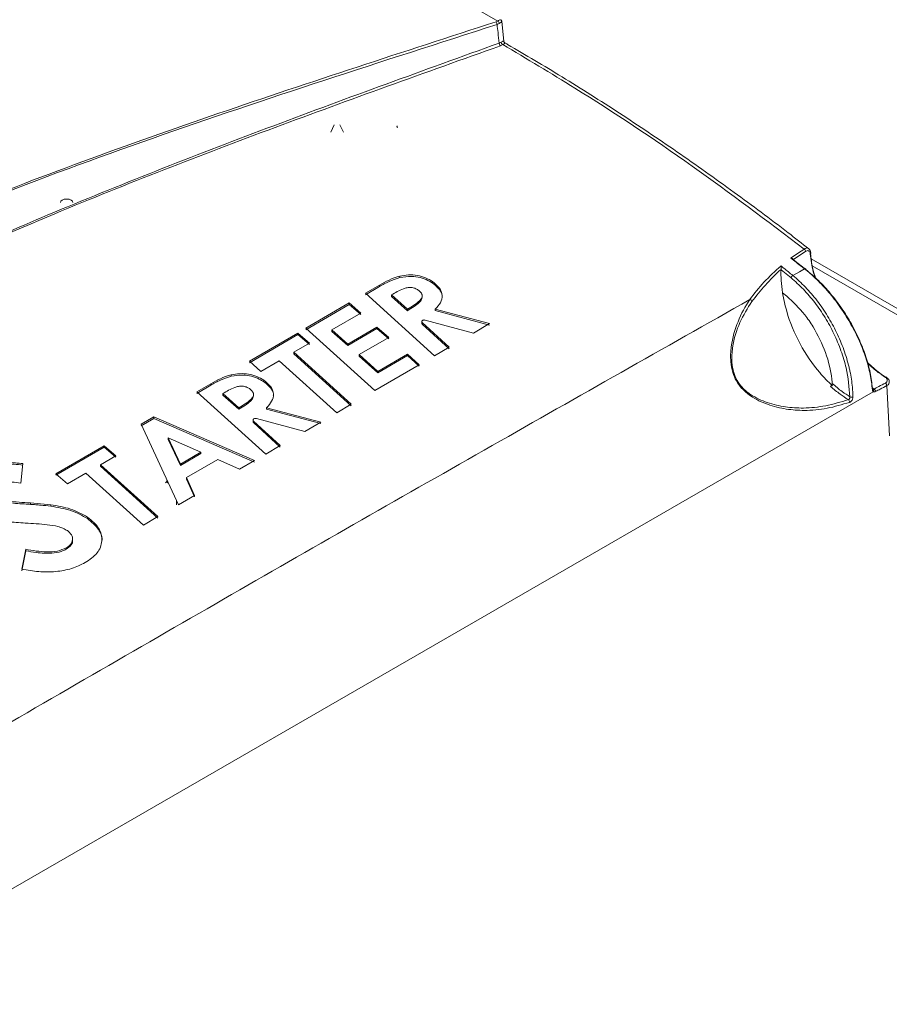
# Model space of a CAD drawing. Header units: millimetres. Extents: x 0 to 2100, y 0 to 1485.
# Tile 113 of 116: x 1704 to 1825, y 1198 to 1336. Entities that reach past the tile are written whole.
import ezdxf

# ---------------------------------------------------------------- set-up
doc = ezdxf.new("R2010")
doc.units = ezdxf.units.MM
doc.header["$LTSCALE"] = 5

msp = doc.modelspace()

# ---------------------------------------------------------------- linework, layer by layer
at = {"color": 7, "linetype": 'Continuous', "lineweight": 15}
for p, q in [((1770.69, 1335.55), (1763.89, 1339.48)), ((1770.45, 1335.44), (1770.69, 1335.55)), ((1771.53, 1332.73), (1771.25, 1335.5)), ((1770.91, 1335.21), (1770.6, 1335.06)), ((1770.9, 1332.47), (1771.17, 1332.59)), ((1771.39, 1332.25), (1771.06, 1332.08)), ((1747.79, 1321), (1747.32, 1319.98)), ((1749.09, 1319.98), (1748.61, 1321)), ((1756.69, 1320.64), (1756.51, 1320.75)), ((1756.6, 1320.7), (1756.6, 1320.87)), ((1814.49, 1303.1), (1814.49, 1303.12)), ((1841.78, 1286.53), (1814.56, 1302.25)), ((1812.07, 1302.16), (1812.07, 1302.13)), ((1812.07, 1302.13), (1813.79, 1300.78)), ((1756.99, 1299.86), (1756.99, 1299.65)), ((1810.32, 1300.74), (1810.32, 1300.78)), ((1811.72, 1299.61), (1810.32, 1300.74)), ((1754.14, 1298.58), (1752.19, 1297.44)), ((1752.19, 1297.23), (1754.14, 1298.38)), ((1754.14, 1298.58), (1754.14, 1298.38)), ((1761.57, 1299.08), (1761.57, 1298.88)), ((1752.19, 1297.44), (1761.84, 1288.7)), ((1758.06, 1295.21), (1755.83, 1297.21)), ((1755.83, 1297.21), (1755.83, 1297)), ((1755.83, 1297), (1758.06, 1295.01)), ((1760.11, 1296.89), (1760.11, 1297.26)), ((1810.53, 1297.51), (1811.13, 1297.03)), ((1749.9, 1296.09), (1743.84, 1292.55)), ((1743.84, 1292.35), (1749.9, 1295.89)), ((1751.53, 1294.68), (1749.9, 1296.09)), ((1749.9, 1296.09), (1749.9, 1295.89)), ((1749.9, 1295.89), (1751.53, 1294.48)), ((1747.48, 1292.32), (1751.53, 1294.68)), ((1758.06, 1295.21), (1758.06, 1295.01)), ((1769.54, 1293.2), (1761.95, 1295.23)), ((1761.95, 1295.23), (1761.95, 1295.02)), ((1761.95, 1295.02), (1769.54, 1292.99)), ((1753.79, 1292.71), (1749.71, 1290.32)), ((1755.43, 1291.27), (1753.79, 1292.71)), ((1753.79, 1292.71), (1753.79, 1292.51)), ((1760.05, 1293.49), (1760.05, 1293.28)), ((1763.87, 1289.89), (1760.13, 1293.34)), ((1760.13, 1293.34), (1760.13, 1293.13)), ((1760.13, 1293.13), (1763.87, 1289.68)), ((1760.54, 1293.69), (1767.29, 1291.88)), ((1767.29, 1291.88), (1769.54, 1293.2)), ((1742.7, 1291.88), (1735.94, 1287.93)), ((1735.94, 1287.72), (1742.7, 1291.68)), ((1744.33, 1290.47), (1742.7, 1291.88)), ((1742.7, 1291.88), (1742.7, 1291.68)), ((1742.7, 1291.68), (1744.33, 1290.26)), ((1743.84, 1292.55), (1753.49, 1283.83)), ((1749.71, 1290.32), (1747.48, 1292.32)), ((1747.48, 1292.32), (1747.48, 1292.11)), ((1747.48, 1292.11), (1749.71, 1290.12)), ((1749.71, 1290.12), (1753.79, 1292.51)), ((1751.32, 1288.87), (1755.43, 1291.27)), ((1753.79, 1292.51), (1755.43, 1291.07)), ((1742.14, 1289.19), (1744.33, 1290.47)), ((1749.71, 1290.32), (1749.71, 1290.12)), ((1761.84, 1288.7), (1763.87, 1289.89)), ((1750.2, 1281.91), (1742.14, 1289.19)), ((1742.14, 1289.19), (1742.14, 1288.99)), ((1742.14, 1288.99), (1750.2, 1281.7)), ((1753.92, 1286.5), (1751.32, 1288.87)), ((1751.32, 1288.87), (1751.32, 1288.66)), ((1751.32, 1288.66), (1753.92, 1286.29)), ((1758.07, 1288.92), (1753.92, 1286.5)), ((1753.92, 1286.29), (1758.07, 1288.72)), ((1759.7, 1287.45), (1758.07, 1288.92)), ((1758.07, 1288.92), (1758.07, 1288.72)), ((1758.07, 1288.72), (1759.7, 1287.25)), ((1735.94, 1287.93), (1737.55, 1286.51)), ((1737.55, 1286.51), (1740.11, 1288)), ((1740.11, 1288), (1748.17, 1280.73)), ((1753.49, 1283.83), (1759.7, 1287.45)), ((1733.39, 1286.05), (1733.39, 1285.84)), ((1753.92, 1286.5), (1753.92, 1286.29)), ((1730.54, 1284.78), (1728.59, 1283.64)), ((1728.59, 1283.44), (1730.54, 1284.57)), ((1730.54, 1284.78), (1730.54, 1284.57)), ((1737.97, 1285.27), (1737.97, 1285.06)), ((1825.49, 1277.5), (1825.11, 1284.52)), ((1481.31, 1086.28), (1823.23, 1283.66)), ((1728.59, 1283.64), (1738.24, 1274.95)), ((1734.46, 1281.42), (1732.23, 1283.41)), ((1732.23, 1283.41), (1732.23, 1283.2)), ((1732.23, 1283.2), (1734.46, 1281.22)), ((1736.51, 1283.09), (1736.51, 1283.45)), ((1823.07, 1284.19), (1823.31, 1284.05)), ((1748.17, 1280.73), (1750.2, 1281.91)), ((1734.46, 1281.42), (1734.46, 1281.22)), ((1745.94, 1279.43), (1738.35, 1281.43)), ((1738.35, 1281.43), (1738.35, 1281.23)), ((1738.35, 1281.23), (1745.94, 1279.22)), ((1722.58, 1280.14), (1720.81, 1279.12)), ((1720.81, 1278.91), (1722.58, 1279.94)), ((1720.81, 1279.12), (1726.01, 1267.85)), ((1736.66, 1274.03), (1722.58, 1280.14)), ((1722.58, 1280.14), (1722.58, 1279.94)), ((1722.58, 1279.94), (1736.66, 1273.83)), ((1736.45, 1279.71), (1736.45, 1279.5)), ((1740.27, 1276.13), (1736.52, 1279.56)), ((1736.52, 1279.56), (1736.52, 1279.35)), ((1736.52, 1279.35), (1740.27, 1275.93)), ((1736.94, 1279.91), (1743.69, 1278.12)), ((1743.69, 1278.12), (1745.94, 1279.43)), ((1715.64, 1276.11), (1708.88, 1272.19)), ((1717.27, 1274.7), (1715.64, 1276.11)), ((1715.64, 1276.11), (1715.64, 1275.91)), ((1726.28, 1273.54), (1724.58, 1277.21)), ((1724.58, 1277.21), (1729.16, 1275.22)), ((1724.58, 1277.21), (1724.58, 1277)), ((1724.58, 1277), (1726.28, 1273.34)), ((1738.24, 1274.95), (1740.27, 1276.13)), ((1708.88, 1271.98), (1715.64, 1275.91)), ((1715.09, 1273.43), (1717.27, 1274.7)), ((1715.64, 1275.91), (1717.27, 1274.5)), ((1729.16, 1275.22), (1726.28, 1273.54)), ((1726.28, 1273.34), (1729.16, 1275.02)), ((1729.16, 1275.22), (1729.16, 1275.02)), ((1703.96, 1270.88), (1704.26, 1273.6)), ((1723.14, 1266.19), (1715.09, 1273.43)), ((1715.09, 1273.43), (1715.09, 1273.23)), ((1726.28, 1273.54), (1726.28, 1273.34)), ((1727.14, 1271.65), (1731.51, 1274.19)), ((1731.51, 1274.19), (1734.58, 1272.83)), ((1734.58, 1272.83), (1736.66, 1274.03)), ((1708.88, 1272.19), (1710.49, 1270.77)), ((1710.49, 1270.77), (1713.05, 1272.26)), ((1713.05, 1272.26), (1721.11, 1265.01)), ((1715.09, 1273.23), (1723.14, 1265.99)), ((1728.27, 1269.16), (1727.14, 1271.65)), ((1727.14, 1271.65), (1727.14, 1271.45)), ((1727.14, 1271.45), (1728.27, 1268.96)), ((1726.01, 1267.85), (1728.27, 1269.16)), ((1708.15, 1267.85), (1705.33, 1268.1)), ((1705.33, 1268.1), (1705.33, 1267.89)), ((1708.15, 1267.85), (1708.15, 1267.64)), ((1713.29, 1266.12), (1713.29, 1265.91)), ((1721.11, 1265.01), (1723.14, 1266.19)), ((1711.19, 1262.86), (1711.19, 1263.06)), ((1704.64, 1261.61), (1704.11, 1258.81)), ((1704.11, 1258.61), (1704.64, 1261.41)), ((1704.64, 1261.61), (1704.64, 1261.41)), ((1710.32, 1261.81), (1710.32, 1261.61))]:
    msp.add_line(p, q, dxfattribs=at)
at = {"color": 8, "linetype": 'Continuous', "lineweight": 15}
for p, q in [((1840.51, 1286.4), (1814.7, 1301.3)), ((1725.75, 1267.86), (1725.73, 1268.45))]:
    msp.add_line(p, q, dxfattribs=at)
at = {"color": 7, "linetype": 'Continuous', "lineweight": 15, "flags": 128}
for points in [[(1709.5, 1310.14), (1709.57, 1310.33), (1709.76, 1310.49), (1710.04, 1310.6), (1710.37, 1310.64), (1710.71, 1310.6), (1710.99, 1310.49), (1711.18, 1310.33), (1711.25, 1310.14)], [(1811.97, 1299.94), (1812.89, 1300.46), (1813.62, 1300.86)], [(1813.79, 1300.78), (1813.79, 1300.82), (1813.79, 1300.85), (1813.77, 1300.87), (1813.75, 1300.89), (1813.73, 1300.9), (1813.69, 1300.89), (1813.66, 1300.88), (1813.62, 1300.86)]]:
    msp.add_lwpolyline(points, dxfattribs=at)
at = {"color": 7, "linetype": 'Continuous', "lineweight": 15}
for centre, radius, start, end in [((1769.96, 1335.04), 0.635, 2.0366, 39.8008), ((1770.47, 1335.16), 0.447, 5.478, 60.0495), ((1771.61, 1332.63), 0.447, 185.2946, 240.0435), ((1771.5, 1332.49), 0.597, 182.2802, 222.6283), ((1813.29, 1303.28), 0.455, 3.345, 53.2531), ((1812.26, 1299.45), 0.563, 120.9181, 163.887), ((1805.86, 1296.23), 0.362, 9.3268, 70.3404), ((1825, 1285.58), 0.132, 55.7473, 129.9644), ((1824.66, 1284.5), 0.455, 1.7674, 56.5129), ((1820.17, 1283.43), 0.524, 247.0602, 294.6927), ((1823.04, 1284.04), 0.148, 9.7606, 66.7376), ((1823, 1283.82), 0.276, 324.846, 52.7139), ((1823.06, 1283.69), 0.436, 358.7057, 56.0443), ((1819.51, 1282.23), 0.402, 353.4233, 54.603)]:
    msp.add_arc(centre, radius, start, end, dxfattribs=at)
at = {"color": 8, "linetype": 'Continuous', "lineweight": 15}
for centre, radius, start, end in [((1814.35, 1303.1), 0.149, 296.0922, 359.6928), ((1823.03, 1284.06), 0.156, 296.2274, 359.5767), ((1724.07, 1271.23), 0.328, 296.7, 359.3286)]:
    msp.add_arc(centre, radius, start, end, dxfattribs=at)
at = {"color": 7, "linetype": 'Continuous', "lineweight": 15}
for points, knots in [([(1410.64, 1145.5), (1421.4, 1148.49), (1438.99, 1153.4), (1462.99, 1160.7), (1481.27, 1166.79), (1497.62, 1172.88), (1512.04, 1178.91), (1525.79, 1185.44), (1538.67, 1192.51), (1550.35, 1200.11), (1560.76, 1208.16), (1570.27, 1216.47), (1579.16, 1225.02), (1587.68, 1233.7), (1595.86, 1242.21), (1603.91, 1250.47), (1612, 1258.45), (1620.53, 1266.26), (1629.79, 1273.92), (1640.07, 1281.3), (1651.38, 1288.32), (1663.44, 1294.92), (1677.61, 1301.79), (1693.99, 1308.81), (1712.57, 1315.96), (1731.62, 1322.68), (1750.97, 1329.13), (1763.96, 1333.34), (1770.45, 1335.44)], [0, 0, 0, 0, 0.071885, 0.117566, 0.163238, 0.198848, 0.234595, 0.270327, 0.305954, 0.341464, 0.376023, 0.410615, 0.445278, 0.479972, 0.514617, 0.546709, 0.578818, 0.610898, 0.642952, 0.676192, 0.709505, 0.74284, 0.776109, 0.820816, 0.865559, 0.910369, 0.95521, 1, 1, 1, 1]), ([(1771.25, 1335.5), (1771.25, 1335.51), (1771.25, 1335.56), (1771.21, 1335.64), (1771.15, 1335.71), (1771.11, 1335.73), (1771.1, 1335.73)], [0, 0, 0, 0, 0.1339661, 0.5005423, 0.8817856, 1, 1, 1, 1]), ([(1770.6, 1335.06), (1762.51, 1332.47), (1746.33, 1327.28), (1722.28, 1319.21), (1702.68, 1312.02), (1687.44, 1305.83), (1675.83, 1300.74), (1664.17, 1295.14), (1652.57, 1288.92), (1641.56, 1282.19), (1631.33, 1274.93), (1621.78, 1267.19), (1612.89, 1259.11), (1604.41, 1250.79), (1595.4, 1241.56), (1585.73, 1231.5), (1574.98, 1220.71), (1565.37, 1211.92), (1557.05, 1205.12), (1550.42, 1200.15), (1543.37, 1195.37), (1535.86, 1190.79), (1527.91, 1186.43), (1519.52, 1182.24), (1510.77, 1178.22), (1498.62, 1173.08), (1482.78, 1167.11), (1463.11, 1160.5), (1447.04, 1155.57), (1429.6, 1150.44), (1418.84, 1147.4), (1410.77, 1145.12)], [0, 0, 0, 0, 0.055816, 0.111645, 0.167627, 0.195715, 0.223801, 0.255367, 0.287022, 0.319033, 0.351784, 0.384542, 0.417982, 0.451573, 0.48518, 0.528367, 0.57156, 0.614867, 0.636616, 0.658363, 0.68019, 0.702017, 0.72407, 0.746124, 0.768715, 0.791307, 0.836726, 0.882377, 0.928106, 0.946058, 1, 1, 1, 1]), ([(1770.9, 1332.47), (1770.84, 1332.95), (1770.74, 1333.81), (1770.64, 1334.68), (1770.6, 1335.06)], [0, 0, 0, 0, 0.562858, 1, 1, 1, 1]), ([(1771.67, 1332.51), (1771.66, 1332.52), (1771.62, 1332.53), (1771.57, 1332.6), (1771.53, 1332.68), (1771.53, 1332.72), (1771.53, 1332.73)], [0, 0, 0, 0, 0.101916, 0.506419, 0.925646, 1, 1, 1, 1]), ([(1411.21, 1142.38), (1422.18, 1145.08), (1440.39, 1149.57), (1465.47, 1156.36), (1485.83, 1162.49), (1501.88, 1168), (1513.83, 1172.62), (1522.62, 1176.32), (1531.18, 1180.27), (1539.49, 1184.5), (1547.41, 1189.01), (1555.86, 1194.42), (1564.59, 1200.81), (1573.49, 1208.22), (1583.24, 1217.17), (1593.72, 1227.68), (1603.89, 1238.31), (1612.93, 1247.57), (1620.91, 1255.4), (1629.29, 1263.03), (1638.28, 1270.42), (1648.06, 1277.51), (1658.76, 1284.34), (1670.31, 1290.86), (1682.58, 1297.12), (1695.35, 1303.09), (1709.11, 1309.04), (1723.79, 1314.97), (1744.51, 1322.92), (1760.34, 1328.65), (1770.9, 1332.47)], [0, 0, 0, 0, 0.07178, 0.119207, 0.166705, 0.209806, 0.23146, 0.253114, 0.275224, 0.297332, 0.319688, 0.342044, 0.37315, 0.40438, 0.435844, 0.483231, 0.530627, 0.562264, 0.593911, 0.625114, 0.65631, 0.687869, 0.719428, 0.752119, 0.784813, 0.817787, 0.850763, 0.888029, 0.925321, 1, 1, 1, 1]), ([(1771.06, 1332.08), (1760.51, 1328.31), (1744.68, 1322.65), (1723.94, 1314.77), (1707.75, 1308.27), (1691.11, 1301.04), (1676.13, 1293.77), (1663.58, 1286.96), (1653.28, 1280.78), (1642.55, 1273.52), (1631.75, 1265.05), (1621.77, 1256.06), (1613.08, 1247.54), (1602.77, 1237), (1592.67, 1226.39), (1582.09, 1215.94), (1573.72, 1208.24), (1564.72, 1200.76), (1555.24, 1193.81), (1545.2, 1187.51), (1534.76, 1181.86), (1523.57, 1176.54), (1511.72, 1171.58), (1499.29, 1166.92), (1483.96, 1161.73), (1465.59, 1156.16), (1440.51, 1149.3), (1422.29, 1144.75), (1411.33, 1142.01)], [0, 0, 0, 0, 0.074562, 0.111881, 0.149197, 0.19311, 0.237014, 0.266768, 0.29654, 0.326282, 0.366008, 0.405911, 0.437419, 0.468929, 0.53197, 0.563433, 0.594891, 0.626582, 0.658263, 0.686904, 0.715586, 0.744241, 0.773898, 0.803579, 0.83325, 0.880684, 0.928211, 1, 1, 1, 1]), ([(1813.57, 1303.64), (1808.35, 1307.59), (1797.69, 1315.64), (1783.59, 1325), (1774.76, 1330.25), (1771.39, 1332.25)], [0, 0, 0, 0, 0.372287, 0.760702, 1, 1, 1, 1]), ([(1814.21, 1303.67), (1813.24, 1304.43), (1809.77, 1307.15), (1803.62, 1311.71), (1795.76, 1317.3), (1787.73, 1322.69), (1779.82, 1327.7), (1774.47, 1330.88), (1771.79, 1332.43), (1771.66, 1332.5)], [0, 0, 0, 0, 0.068382, 0.246637, 0.434744, 0.623109, 0.811651, 0.990684, 1, 1, 1, 1]), ([(1811.7, 1302.36), (1811.76, 1302.41), (1812.36, 1302.85), (1812.99, 1303.27), (1813.57, 1303.64)], [0, 0, 0, 0, 0.1005712, 1, 1, 1, 1]), ([(1813.57, 1303.64), (1813.66, 1303.69), (1813.85, 1303.79), (1814.07, 1303.79), (1814.17, 1303.71), (1814.21, 1303.67)], [0, 0, 0, 0, 0.37623, 0.752025, 1, 1, 1, 1]), ([(1814.49, 1303.09), (1814.47, 1303.21), (1814.43, 1303.44), (1814.3, 1303.64), (1814.21, 1303.69), (1814.2, 1303.69)], [0, 0, 0, 0, 0.515696, 0.964933, 1, 1, 1, 1]), ([(1813.62, 1300.86), (1813.62, 1300.86), (1813.48, 1300.97), (1812.84, 1301.48), (1812.2, 1301.97), (1811.7, 1302.36)], [0, 0, 0, 0, 0.000027, 0.219642, 1, 1, 1, 1]), ([(1811.7, 1302.36), (1811.7, 1302.36), (1811.76, 1302.36), (1811.87, 1302.34), (1811.98, 1302.28), (1812.04, 1302.22), (1812.06, 1302.18), (1812.07, 1302.16)], [0, 0, 0, 0, 0.007743, 0.3663993, 0.637126, 0.8179563, 1, 1, 1, 1]), ([(1813.75, 1303.31), (1813.18, 1302.93), (1812.61, 1302.56), (1812.07, 1302.16), (1812.07, 1302.16)], [0, 0, 0, 0, 0.999056, 1, 1, 1, 1]), ([(1814.41, 1302.96), (1814.4, 1303.01), (1814.39, 1303.14), (1814.3, 1303.31), (1814.15, 1303.41), (1813.96, 1303.42), (1813.82, 1303.34), (1813.75, 1303.31)], [0, 0, 0, 0, 0.132893, 0.351528, 0.567489, 0.783468, 1, 1, 1, 1]), ([(1815.05, 1299.67), (1814.98, 1299.93), (1814.63, 1301.07), (1814.51, 1302.13), (1814.41, 1302.96)], [0, 0, 0, 0, 0.225362, 1, 1, 1, 1]), ([(1814.44, 1302.99), (1814.52, 1302.34), (1814.64, 1301.24), (1815, 1300.07), (1815.14, 1299.59)], [0, 0, 0, 0, 0.5905413, 1, 1, 1, 1]), ([(1805.98, 1296.57), (1805.98, 1296.57), (1806.57, 1297.4), (1807.86, 1299.05), (1809.5, 1300.53), (1810.32, 1301.27)], [0, 0, 0, 0, 0.0000087, 0.4972194, 1, 1, 1, 1]), ([(1810.32, 1301.27), (1810.46, 1301.16), (1811.01, 1300.72), (1811.56, 1300.27), (1811.97, 1299.94)], [0, 0, 0, 0, 0.2502, 1, 1, 1, 1]), ([(1810.32, 1301.27), (1810.32, 1301.27), (1810.32, 1301.23), (1810.33, 1301.13), (1810.33, 1300.99), (1810.33, 1300.87), (1810.32, 1300.8), (1810.32, 1300.78)], [0, 0, 0, 0, 0.007054, 0.338735, 0.638708, 0.838756, 1, 1, 1, 1]), ([(1823.1, 1283.92), (1823.02, 1284.63), (1822.86, 1286.07), (1822.23, 1288.38), (1821.33, 1290.75), (1820.16, 1293.08), (1818.77, 1295.33), (1817.59, 1296.89), (1816.38, 1298.3), (1815.21, 1299.52), (1814.14, 1300.46), (1813.62, 1300.86), (1813.62, 1300.86)], [0, 0, 0, 0, 0.122671, 0.248845, 0.372461, 0.499651, 0.622939, 0.749773, 0.778665, 0.894569, 0.999996, 1, 1, 1, 1]), ([(1756.99, 1299.86), (1756.47, 1299.69), (1755.43, 1299.34), (1754.57, 1298.84), (1754.14, 1298.58)], [0, 0, 0, 0, 0.4991, 1, 1, 1, 1]), ([(1754.14, 1298.38), (1754.36, 1298.5), (1754.8, 1298.75), (1755.69, 1299.23), (1756.47, 1299.48), (1756.99, 1299.65)], [0, 0, 0, 0, 0.252072, 0.504192, 1, 1, 1, 1]), ([(1761.57, 1299.08), (1761.26, 1299.27), (1760.63, 1299.64), (1759.45, 1299.98), (1758.18, 1300.05), (1757.39, 1299.92), (1756.99, 1299.86)], [0, 0, 0, 0, 0.250967, 0.499355, 0.74828, 1, 1, 1, 1]), ([(1756.99, 1299.65), (1757.54, 1299.73), (1758.47, 1299.87), (1759.86, 1299.69), (1760.85, 1299.32), (1761.36, 1299.01), (1761.57, 1298.88)], [0, 0, 0, 0, 0.339236, 0.584658, 0.829684, 1, 1, 1, 1]), ([(1810.32, 1300.78), (1810.32, 1300.78), (1808.72, 1299.4), (1807.47, 1297.84), (1806.22, 1296.29)], [0, 0, 0, 0, 0.000293, 1, 1, 1, 1]), ([(1810.32, 1300.74), (1810.31, 1300.25), (1810.3, 1299.21), (1810.45, 1298.1), (1810.53, 1297.51)], [0, 0, 0, 0, 0.470876, 1, 1, 1, 1]), ([(1819.97, 1282.95), (1819.85, 1284.28), (1819.67, 1286.39), (1818.75, 1289.41), (1817.76, 1291.79), (1816.52, 1294.07), (1815.08, 1296.17), (1813.47, 1298.07), (1812.3, 1299.1), (1811.72, 1299.61)], [0, 0, 0, 0, 0.223873, 0.353463, 0.483058, 0.612297, 0.741529, 0.870761, 1, 1, 1, 1]), ([(1811.97, 1299.94), (1811.97, 1299.94), (1812.57, 1299.45), (1813.75, 1298.35), (1815.4, 1296.44), (1816.87, 1294.29), (1818.14, 1291.97), (1819.15, 1289.54), (1819.7, 1287.71), (1820.09, 1285.96), (1820.32, 1284.56), (1820.37, 1283.4), (1820.39, 1282.95)], [0, 0, 0, 0, 0.000004, 0.129162, 0.258313, 0.387459, 0.516611, 0.646115, 0.775616, 0.805242, 0.924084, 1, 1, 1, 1]), ([(1813.79, 1300.78), (1814.38, 1300.29), (1815.58, 1299.28), (1817.26, 1297.43), (1818.83, 1295.38), (1820.19, 1293.19), (1821.34, 1290.89), (1822.23, 1288.59), (1822.85, 1286.3), (1823.02, 1284.89), (1823.1, 1284.17)], [0, 0, 0, 0, 0.123288, 0.25015, 0.373444, 0.500298, 0.623935, 0.751137, 0.873811, 1, 1, 1, 1]), ([(1755.83, 1297.21), (1756.35, 1297.53), (1757.01, 1297.93), (1758, 1298.24), (1758.47, 1298.27), (1758.84, 1298.22), (1759.2, 1298.12), (1759.41, 1297.99), (1759.55, 1297.9)], [0, 0, 0, 0, 0.5011606, 0.6259504, 0.750066, 0.8125609, 0.8749, 1, 1, 1, 1]), ([(1761.95, 1295.23), (1762.22, 1295.52), (1762.75, 1296.1), (1763.01, 1297.14), (1762.63, 1298.22), (1761.93, 1298.79), (1761.57, 1299.08)], [0, 0, 0, 0, 0.249476, 0.499323, 0.749307, 1, 1, 1, 1]), ([(1761.57, 1298.88), (1761.97, 1298.54), (1762.64, 1297.95), (1762.97, 1297.19), (1762.89, 1296.87), (1762.89, 1296.84)], [0, 0, 0, 0, 0.554212, 0.957106, 1, 1, 1, 1]), ([(1759.55, 1297.9), (1759.69, 1297.79), (1759.9, 1297.62), (1760.06, 1297.36), (1760.14, 1297.08), (1760.05, 1296.74), (1759.44, 1296.03), (1758.67, 1295.58), (1758.06, 1295.21)], [0, 0, 0, 0, 0.124853, 0.186677, 0.248871, 0.373243, 0.499189, 1, 1, 1, 1]), ([(1758.06, 1295.01), (1758.38, 1295.2), (1758.97, 1295.55), (1759.64, 1296.07), (1760.05, 1296.51), (1760.09, 1296.78), (1760.1, 1296.89)], [0, 0, 0, 0, 0.3583228, 0.6665193, 0.8689291, 1, 1, 1, 1]), ([(1810.53, 1297.51), (1810.7, 1296.65), (1811.18, 1294.26), (1812.86, 1290.3), (1815.22, 1286.76), (1816.91, 1285.09), (1817.51, 1284.5)], [0, 0, 0, 0, 0.181039, 0.502186, 0.823289, 1, 1, 1, 1]), ([(1811.13, 1297.03), (1812, 1296.22), (1813.33, 1294.97), (1815.19, 1292.24), (1816.68, 1289.16), (1817.35, 1286.42), (1817.47, 1285.03), (1817.49, 1284.83)], [0, 0, 0, 0, 0.2639388, 0.4064575, 0.6804907, 0.9545614, 1, 1, 1, 1]), ([(1479.09, 1108.34), (1489.05, 1113.9), (1509.18, 1125.16), (1539.88, 1142.13), (1570.92, 1159.45), (1601.42, 1177.33), (1631.36, 1195.38), (1663.06, 1214.33), (1697.08, 1234.27), (1733.32, 1255.24), (1769.71, 1276.06), (1793.95, 1289.77), (1805.98, 1296.57)], [0, 0, 0, 0, 0.09022, 0.18253, 0.277185, 0.371533, 0.464531, 0.557207, 0.667016, 0.779215, 0.890478, 1, 1, 1, 1]), ([(1819.91, 1282.18), (1818.86, 1281.87), (1816.76, 1281.25), (1813.82, 1280.98), (1811.06, 1281.17), (1808.54, 1281.78), (1806.39, 1282.77), (1804.88, 1284.01), (1804.03, 1285.18), (1803.49, 1286.47), (1803.21, 1288.14), (1803.35, 1290.64), (1804.22, 1293.6), (1805.32, 1295.61), (1805.98, 1296.57), (1805.98, 1296.57)], [0, 0, 0, 0, 0.120164, 0.241945, 0.33582, 0.431406, 0.517098, 0.56355, 0.597702, 0.631778, 0.67518, 0.741559, 0.867995, 0.999998, 1, 1, 1, 1]), ([(1806.22, 1296.29), (1805.63, 1295.34), (1804.44, 1293.43), (1803.55, 1290.54), (1803.38, 1288.07), (1803.62, 1286.47), (1804.13, 1285.23), (1804.95, 1284.12), (1806.41, 1282.96), (1808.49, 1282.04), (1810.96, 1281.47), (1813.68, 1281.32), (1816.6, 1281.61), (1818.69, 1282.24), (1819.74, 1282.56)], [0, 0, 0, 0, 0.128062, 0.259944, 0.325893, 0.368387, 0.401322, 0.434318, 0.479796, 0.565084, 0.659311, 0.755621, 0.876966, 1, 1, 1, 1]), ([(1760.54, 1293.69), (1760.5, 1293.7), (1760.41, 1293.71), (1760.29, 1293.7), (1760.18, 1293.67), (1760.1, 1293.61), (1760.05, 1293.53), (1760.05, 1293.45), (1760.08, 1293.39), (1760.11, 1293.35), (1760.13, 1293.34)], [0, 0, 0, 0, 0.133686, 0.267395, 0.400569, 0.533252, 0.665902, 0.798981, 0.932774, 1, 1, 1, 1]), ([(1760.05, 1293.28), (1760.05, 1293.26), (1760.06, 1293.2), (1760.1, 1293.16), (1760.13, 1293.13)], [0, 0, 0, 0, 0.4752513, 1, 1, 1, 1]), ([(1822.41, 1287.76), (1822.97, 1287.24), (1823.81, 1286.48), (1824.67, 1285.89), (1824.95, 1285.69)], [0, 0, 0, 0, 0.671133, 1, 1, 1, 1]), ([(1824.92, 1285.68), (1824.59, 1285.9), (1823.75, 1286.48), (1822.93, 1287.22), (1822.43, 1287.66)], [0, 0, 0, 0, 0.392877, 1, 1, 1, 1]), ([(1733.39, 1286.05), (1732.87, 1285.88), (1731.83, 1285.53), (1730.97, 1285.03), (1730.54, 1284.78)], [0, 0, 0, 0, 0.4991, 1, 1, 1, 1]), ([(1730.54, 1284.57), (1730.76, 1284.7), (1731.19, 1284.95), (1732.09, 1285.42), (1732.87, 1285.68), (1733.39, 1285.84)], [0, 0, 0, 0, 0.252071, 0.50419, 1, 1, 1, 1]), ([(1737.97, 1285.27), (1737.66, 1285.46), (1737.03, 1285.83), (1735.85, 1286.17), (1734.58, 1286.23), (1733.79, 1286.11), (1733.39, 1286.05)], [0, 0, 0, 0, 0.250965, 0.499353, 0.748279, 1, 1, 1, 1]), ([(1733.39, 1285.84), (1733.93, 1285.92), (1734.87, 1286.06), (1736.26, 1285.88), (1737.25, 1285.51), (1737.76, 1285.19), (1737.97, 1285.06)], [0, 0, 0, 0, 0.339221, 0.584721, 0.829824, 1, 1, 1, 1]), ([(1732.23, 1283.41), (1732.75, 1283.73), (1733.41, 1284.13), (1734.39, 1284.43), (1734.87, 1284.46), (1735.24, 1284.41), (1735.59, 1284.31), (1735.81, 1284.18), (1735.95, 1284.1)], [0, 0, 0, 0, 0.5011617, 0.6259518, 0.750068, 0.8125625, 0.8749013, 1, 1, 1, 1]), ([(1738.35, 1281.43), (1738.62, 1281.73), (1739.14, 1282.31), (1739.41, 1283.34), (1739.03, 1284.41), (1738.33, 1284.98), (1737.97, 1285.27)], [0, 0, 0, 0, 0.249475, 0.499322, 0.749308, 1, 1, 1, 1]), ([(1737.97, 1285.06), (1738.37, 1284.73), (1739.04, 1284.15), (1739.36, 1283.39), (1739.29, 1283.07), (1739.28, 1283.04)], [0, 0, 0, 0, 0.554415, 0.957142, 1, 1, 1, 1]), ([(1817.26, 1284.42), (1817.29, 1284.43), (1817.33, 1284.45), (1817.39, 1284.52), (1817.44, 1284.6), (1817.48, 1284.69), (1817.49, 1284.77), (1817.49, 1284.82), (1817.49, 1284.83)], [0, 0, 0, 0, 0.176492, 0.352909, 0.531904, 0.72104, 0.924564, 1, 1, 1, 1]), ([(1819.74, 1282.56), (1819.36, 1282.8), (1818.51, 1283.34), (1817.7, 1284.04), (1817.26, 1284.42)], [0, 0, 0, 0, 0.4587341, 1, 1, 1, 1]), ([(1817.49, 1284.83), (1817.95, 1284.43), (1818.76, 1283.72), (1819.6, 1283.18), (1819.97, 1282.95)], [0, 0, 0, 0, 0.563888, 1, 1, 1, 1]), ([(1823.31, 1284.05), (1823.54, 1284.16), (1824.07, 1284.43), (1824.61, 1284.72), (1824.91, 1284.88)], [0, 0, 0, 0, 0.4384816, 1, 1, 1, 1]), ([(1825.11, 1284.52), (1824.81, 1284.35), (1824.29, 1284.07), (1823.77, 1283.81), (1823.55, 1283.7)], [0, 0, 0, 0, 0.5809151, 1, 1, 1, 1]), ([(1824.91, 1284.88), (1824.96, 1284.91), (1825.07, 1284.99), (1825.18, 1285.14), (1825.2, 1285.33), (1825.12, 1285.52), (1824.98, 1285.62), (1824.92, 1285.68)], [0, 0, 0, 0, 0.147377, 0.361539, 0.574658, 0.787616, 1, 1, 1, 1]), ([(1825.46, 1285.06), (1825.46, 1285.11), (1825.46, 1285.27), (1825.32, 1285.49), (1825.15, 1285.62), (1825.06, 1285.69)], [0, 0, 0, 0, 0.2233227, 0.6030715, 1, 1, 1, 1]), ([(1735.95, 1284.1), (1736.09, 1283.99), (1736.3, 1283.82), (1736.46, 1283.56), (1736.54, 1283.28), (1736.45, 1282.94), (1735.84, 1282.24), (1735.07, 1281.78), (1734.46, 1281.42)], [0, 0, 0, 0, 0.124851, 0.186675, 0.248868, 0.37324, 0.499188, 1, 1, 1, 1]), ([(1734.46, 1281.22), (1734.78, 1281.41), (1735.37, 1281.76), (1736.04, 1282.28), (1736.45, 1282.72), (1736.49, 1282.98), (1736.5, 1283.09)], [0, 0, 0, 0, 0.3583055, 0.6663085, 0.8689104, 1, 1, 1, 1]), ([(1819.97, 1282.95), (1819.97, 1282.92), (1819.97, 1282.85), (1819.94, 1282.75), (1819.88, 1282.66), (1819.82, 1282.59), (1819.77, 1282.57), (1819.74, 1282.56)], [0, 0, 0, 0, 0.199317, 0.39756, 0.594326, 0.790095, 1, 1, 1, 1]), ([(1819.91, 1282.18), (1819.91, 1282.18), (1819.96, 1282.2), (1820.06, 1282.26), (1820.2, 1282.4), (1820.31, 1282.57), (1820.38, 1282.77), (1820.39, 1282.89), (1820.39, 1282.95)], [0, 0, 0, 0, 0.014689, 0.209315, 0.404592, 0.601496, 0.800319, 1, 1, 1, 1]), ([(1823.23, 1283.66), (1823.23, 1283.66), (1823.22, 1283.67), (1823.18, 1283.69), (1823.12, 1283.77), (1823.11, 1283.87), (1823.1, 1283.92)], [0, 0, 0, 0, 0.00017, 0.071119, 0.53454, 1, 1, 1, 1]), ([(1823.17, 1284.04), (1823.19, 1284.03), (1823.23, 1284.02), (1823.28, 1284.03), (1823.3, 1284.05), (1823.31, 1284.05)], [0, 0, 0, 0, 0.470108, 0.940071, 1, 1, 1, 1]), ([(1823.19, 1284.02), (1823.19, 1284.02), (1823.19, 1284.02), (1823.19, 1284.05), (1823.19, 1284.06)], [0, 0, 0, 0, 0.5323285, 1, 1, 1, 1]), ([(1823.5, 1283.68), (1823.49, 1283.67), (1823.44, 1283.65), (1823.34, 1283.62), (1823.26, 1283.65), (1823.23, 1283.66)], [0, 0, 0, 0, 0.059943, 0.529974, 1, 1, 1, 1]), ([(1823.31, 1284.05), (1823.33, 1284.03), (1823.38, 1284), (1823.45, 1283.92), (1823.51, 1283.84), (1823.54, 1283.76), (1823.55, 1283.72), (1823.55, 1283.7)], [0, 0, 0, 0, 0.214071, 0.429245, 0.646893, 0.867634, 1, 1, 1, 1]), ([(1823.55, 1283.7), (1823.55, 1283.7), (1823.53, 1283.69), (1823.52, 1283.68), (1823.5, 1283.68)], [0, 0, 0, 0, 0.071854, 1, 1, 1, 1]), ([(1736.94, 1279.91), (1736.9, 1279.91), (1736.81, 1279.93), (1736.69, 1279.92), (1736.58, 1279.89), (1736.49, 1279.83), (1736.45, 1279.75), (1736.45, 1279.67), (1736.48, 1279.6), (1736.51, 1279.57), (1736.52, 1279.56)], [0, 0, 0, 0, 0.1337344, 0.2674896, 0.4007447, 0.5335214, 0.6662334, 0.7993179, 0.9330532, 1, 1, 1, 1]), ([(1736.45, 1279.5), (1736.45, 1279.48), (1736.46, 1279.42), (1736.5, 1279.38), (1736.52, 1279.35)], [0, 0, 0, 0, 0.475508, 1, 1, 1, 1]), ([(1704.26, 1273.6), (1703.56, 1273.68), (1702.17, 1273.84), (1700.06, 1273.74), (1698.08, 1273.33), (1697.01, 1272.8), (1696.48, 1272.53)], [0, 0, 0, 0, 0.250966, 0.500044, 0.750078, 1, 1, 1, 1]), ([(1696.48, 1272.33), (1697.24, 1272.68), (1698.77, 1273.4), (1701.61, 1273.68), (1703.42, 1273.48), (1704.26, 1273.4)], [0, 0, 0, 0, 0.347722, 0.697968, 1, 1, 1, 1]), ([(1699.26, 1270.66), (1699.42, 1270.74), (1699.74, 1270.88), (1700.5, 1271.06), (1701.93, 1271.14), (1703.15, 1270.98), (1703.96, 1270.88)], [0, 0, 0, 0, 0.125181, 0.249981, 0.500016, 1, 1, 1, 1]), ([(1724.52, 1270.92), (1724.51, 1270.92), (1724.5, 1270.93), (1724.45, 1270.97), (1724.41, 1271.15), (1724.4, 1271.23)], [0, 0, 0, 0, 0.126984, 0.626937, 1, 1, 1, 1]), ([(1705.33, 1268.1), (1704.26, 1268.17), (1702.65, 1268.29), (1700.77, 1268.44), (1699.72, 1268.68), (1699.29, 1268.9), (1699.07, 1269.01)], [0, 0, 0, 0, 0.500814, 0.751003, 0.875773, 1, 1, 1, 1]), ([(1699.07, 1268.8), (1699.35, 1268.67), (1700.01, 1268.35), (1701.38, 1268.19), (1703.18, 1268.04), (1704.53, 1267.95), (1705.33, 1267.89)], [0, 0, 0, 0, 0.154378, 0.371729, 0.627308, 1, 1, 1, 1]), ([(1705.33, 1267.89), (1705.57, 1267.88), (1706.04, 1267.85), (1706.98, 1267.78), (1707.68, 1267.7), (1708.15, 1267.64)], [0, 0, 0, 0, 0.2504112, 0.5008285, 1, 1, 1, 1]), ([(1713.29, 1266.12), (1712.53, 1266.54), (1711.01, 1267.38), (1709.11, 1267.69), (1708.15, 1267.85)], [0, 0, 0, 0, 0.498972, 1, 1, 1, 1]), ([(1708.15, 1267.64), (1708.63, 1267.57), (1709.58, 1267.41), (1711.42, 1266.96), (1712.55, 1266.33), (1713.29, 1265.91)], [0, 0, 0, 0, 0.254221, 0.508944, 1, 1, 1, 1]), ([(1699.58, 1265.81), (1700.41, 1265.69), (1702.07, 1265.45), (1703.75, 1265.35), (1704.59, 1265.29)], [0, 0, 0, 0, 0.499629, 1, 1, 1, 1]), ([(1704.59, 1265.29), (1705.61, 1265.23), (1707.14, 1265.13), (1708.93, 1264.89), (1709.88, 1264.57), (1710.27, 1264.34), (1710.47, 1264.23)], [0, 0, 0, 0, 0.500753, 0.748671, 0.873604, 1, 1, 1, 1]), ([(1712.98, 1259.75), (1713.59, 1260.17), (1714.51, 1260.8), (1715.14, 1261.9), (1715.33, 1262.78), (1715.25, 1263.68), (1714.78, 1264.88), (1713.89, 1265.62), (1713.29, 1266.12)], [0, 0, 0, 0, 0.249516, 0.375199, 0.50032, 0.625859, 0.75059, 1, 1, 1, 1]), ([(1713.29, 1265.91), (1713.85, 1265.43), (1714.94, 1264.49), (1715.42, 1263.29), (1715.29, 1262.76), (1715.29, 1262.75)], [0, 0, 0, 0, 0.514566, 0.996107, 1, 1, 1, 1]), ([(1710.47, 1264.23), (1710.69, 1264.04), (1711.03, 1263.76), (1711.19, 1263.3), (1711.21, 1262.85), (1711.01, 1262.3), (1710.55, 1261.97), (1710.32, 1261.81)], [0, 0, 0, 0, 0.247687, 0.373041, 0.498629, 0.748683, 1, 1, 1, 1]), ([(1710.32, 1261.61), (1710.58, 1261.8), (1711.03, 1262.15), (1711.24, 1262.63), (1711.19, 1262.84), (1711.18, 1262.86)], [0, 0, 0, 0, 0.556076, 0.969857, 1, 1, 1, 1]), ([(1710.32, 1261.81), (1709.92, 1261.64), (1709.12, 1261.3), (1707.1, 1261.19), (1705.62, 1261.44), (1704.64, 1261.61)], [0, 0, 0, 0, 0.249264, 0.500207, 1, 1, 1, 1]), ([(1704.64, 1261.41), (1705.14, 1261.32), (1706.33, 1261.1), (1708.06, 1260.99), (1709.5, 1261.22), (1710.09, 1261.5), (1710.32, 1261.61)], [0, 0, 0, 0, 0.25343, 0.615182, 0.854442, 1, 1, 1, 1]), ([(1704.11, 1258.81), (1704.89, 1258.69), (1706.47, 1258.43), (1708.87, 1258.44), (1711.15, 1258.85), (1712.37, 1259.45), (1712.98, 1259.75)], [0, 0, 0, 0, 0.248989, 0.498589, 0.748695, 1, 1, 1, 1])]:
    msp.add_open_spline(points, degree=3, knots=knots, dxfattribs=at)
at = {"color": 8, "linetype": 'Continuous', "lineweight": 15}
for points, knots in [([(1770.69, 1335.55), (1770.76, 1335.6), (1770.91, 1335.68), (1771.05, 1335.74), (1771.08, 1335.73), (1771.09, 1335.73)], [0, 0, 0, 0, 0.337197, 0.664237, 1, 1, 1, 1]), ([(1771.24, 1335.5), (1771.24, 1335.48), (1771.24, 1335.45), (1771.12, 1335.35), (1770.98, 1335.26), (1770.91, 1335.21)], [0, 0, 0, 0, 0.346728, 0.6683744, 1, 1, 1, 1]), ([(1771.17, 1332.59), (1771.23, 1332.63), (1771.31, 1332.68), (1771.42, 1332.73), (1771.51, 1332.77), (1771.51, 1332.74), (1771.51, 1332.73)], [0, 0, 0, 0, 0.279733, 0.313378, 0.633955, 1, 1, 1, 1]), ([(1771.66, 1332.5), (1771.67, 1332.49), (1771.69, 1332.48), (1771.62, 1332.41), (1771.53, 1332.34), (1771.45, 1332.29), (1771.39, 1332.25)], [0, 0, 0, 0, 0.36989, 0.688515, 0.721918, 1, 1, 1, 1]), ([(1825.46, 1285.06), (1825.46, 1284.99), (1825.47, 1284.85), (1825.33, 1284.66), (1825.17, 1284.56), (1825.11, 1284.52)], [0, 0, 0, 0, 0.305859, 0.717399, 1, 1, 1, 1])]:
    msp.add_open_spline(points, degree=3, knots=knots, dxfattribs=at)

doc.saveas('drawing.dxf')
